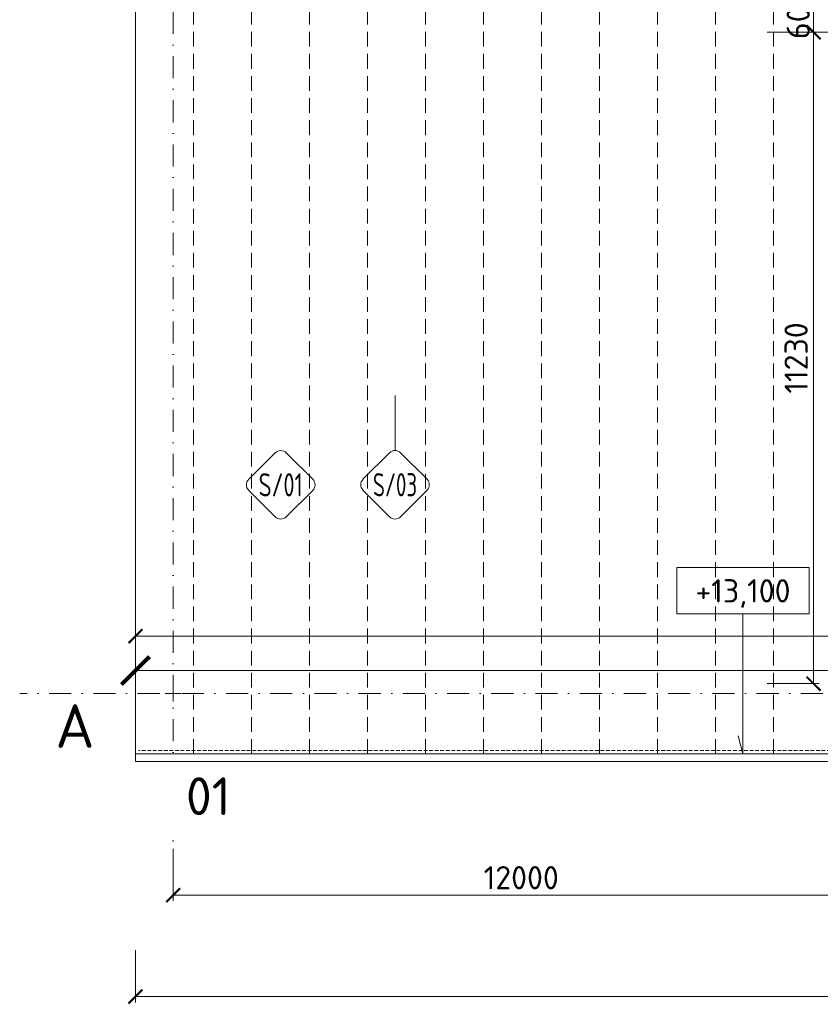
# Model space of a CAD drawing. Header units: millimetres. Extents: x -916886 to 3713765, y -2985421 to 1675785.
# Tile 84 of 256: x -2645 to 11155, y 144642 to 161616. Entities that reach past the tile are written whole.
import ezdxf
from ezdxf.enums import TextEntityAlignment as Align

# ---------------------------------------------------------------- set-up
doc = ezdxf.new("R2010")
doc.units = ezdxf.units.MM
for name, pattern in [('CENTERX2', [101.6, 63.5, -12.7, 12.7, -12.7]), ('DASHDOT', [25.4, 12.7, -6.35, 0, -6.35]), ('DASHED', [19.05, 12.7, -6.35]), ('HIDDEN', [9.525, 6.35, -3.175]), ('ČÁRKOVANÁ', [19.05, 12.7, -6.35])]:
    doc.linetypes.add(name, pattern=pattern)
doc.layers.get('Defpoints').update_dxf_attribs({"color": 8})
for name, color, linetype, lineweight in [('A99_N_kce-pod', 7, 'DASHED', 20), ('A99_N_kce-pohl', 1, 'Continuous', 9), ('A99_N_koty-200', 5, 'Continuous', 5), ('A99_N_koty-200 @ 1', 5, 'Continuous', 5), ('A99_N_koty-200 @ 10', 5, 'Continuous', 5), ('A99_N_koty-200 @ 100', 5, 'Continuous', 5), ('A99_N_koty-200 @ 200', 5, 'Continuous', 5), ('A99_N_koty-200 @ 250 (1)', 5, 'Continuous', 5), ('A99_N_koty-200 @ 250 (2)', 5, 'Continuous', 5), ('A99_N_koty-200 @ 400', 5, 'Continuous', 5), ('A99_N_koty-vysk', 160, 'Continuous', 9), ('A99_N_txt-popis-200', 240, 'Continuous', 5), ('A99_N_znaceni 200', 5, 'Continuous', 5), ('A99_S_koty-200', 160, 'Continuous', 5), ('A99_S_osy', 1, 'CENTERX2', 5)]:
    doc.layers.add(name, color=color, linetype=linetype, lineweight=lineweight)
doc.styles.add('A99_kota', font='isocpeur.ttf', dxfattribs={"height": 2})
doc.styles.add('A99_popis', font='isocpeur.ttf')
doc.styles.add('ad_popis 100', font='isocpeur.ttf', dxfattribs={"height": 200})
doc.dimstyles.new('A99_kota_200 new', dxfattribs={"dimscale": 200, "dimtxt": 2, "dimasz": 1.2, "dimexe": 0.5, "dimexo": 1.5, "dimgap": 0.5, "dimtad": 1, "dimdec": 0, "dimzin": 3, "dimdsep": 46, "dimtxsty": 'A99_kota', "dimblk": 'ARCHTICK', "dimcen": 2.5, "dimazin": 2, "dimtfac": 0.75, "dimtdec": 0, "dimtix": 1, "dimtmove": 2, "dimatfit": 0, "dimfxl": 0, "dimtolj": 1, "dimtzin": 0, "dimlwd": 5, "dimlwe": 5, "dimarcsym": 0})

# ---------------------------------------------------------------- blocks, each defined once
blk = doc.blocks.new('_ArchTick')
at = {"color": 0, "linetype": 'ByBlock', "const_width": 0.15}
blk.add_lwpolyline([(-0.5, -0.5), (0.5, 0.5)], dxfattribs=at)
blk = doc.blocks.new('*D211')
at = {"layer": 'A99_N_koty-200', "color": 0, "linetype": 'Continuous', "lineweight": 5, "ltscale": 10, "transparency": 16777216}
for p, q in [((0, 147325), (0, 146425)), ((12000, 147325), (12000, 146425)), ((12000, 146525), (0, 146525))]:
    blk.add_line(p, q, dxfattribs=at)
at = {"layer": 'Defpoints', "color": 0, "linetype": 'Continuous', "lineweight": 5, "ltscale": 10, "transparency": 16777216}
for p in [(0, 149400), (12000, 149400), (0, 146525)]:
    blk.add_point(p, dxfattribs=at)
at = {"layer": 'A99_N_koty-200', "color": 0, "linetype": 'Continuous', "lineweight": 5, "ltscale": 10, "transparency": 16777216, "xscale": 240, "yscale": 240, "zscale": 240, "rotation": 180}
blk.add_blockref('_ArchTick', (0, 146525), dxfattribs=at)
at = {"layer": 'A99_N_koty-200', "color": 0, "linetype": 'Continuous', "lineweight": 5, "ltscale": 10, "transparency": 16777216, "xscale": 240, "yscale": 240, "zscale": 240}
blk.add_blockref('_ArchTick', (12000, 146525), dxfattribs=at)
at = {"layer": 'A99_N_koty-200', "color": 0, "linetype": 'Continuous', "ltscale": 10, "transparency": 16777216, "insert": (6000, 146825), "char_height": 400, "attachment_point": 5, "style": 'A99_kota'}
blk.add_mtext('\\A1;12000', dxfattribs=at)
blk = doc.blocks.new('*D223')
at = {"layer": 'A99_N_koty-200', "color": 0, "linetype": 'Continuous', "lineweight": 5, "ltscale": 10, "transparency": 16777216}
for p, q in [((-650, 145575), (-650, 144675)), ((138876, 145575), (138876, 144675)), ((138876, 144775), (-650, 144775))]:
    blk.add_line(p, q, dxfattribs=at)
at = {"layer": 'Defpoints', "color": 0, "linetype": 'Continuous', "lineweight": 5, "ltscale": 10, "transparency": 16777216}
for p in [(-650, 148705), (138876, 148705), (-650, 144775)]:
    blk.add_point(p, dxfattribs=at)
at = {"layer": 'A99_N_koty-200', "color": 0, "linetype": 'Continuous', "lineweight": 5, "ltscale": 10, "transparency": 16777216, "xscale": 240, "yscale": 240, "zscale": 240, "rotation": 180}
blk.add_blockref('_ArchTick', (-650, 144775), dxfattribs=at)
at = {"layer": 'A99_N_koty-200', "color": 0, "linetype": 'Continuous', "lineweight": 5, "ltscale": 10, "transparency": 16777216, "xscale": 240, "yscale": 240, "zscale": 240}
blk.add_blockref('_ArchTick', (138876, 144775), dxfattribs=at)
at = {"layer": 'A99_N_koty-200', "color": 0, "linetype": 'Continuous', "ltscale": 10, "transparency": 16777216, "insert": (69113, 145075), "char_height": 400, "attachment_point": 5, "style": 'A99_kota'}
blk.add_mtext('\\A1;139526', dxfattribs=at)
blk = doc.blocks.new('*D3125')
at = {"layer": 'A99_N_koty-200', "color": 0, "linetype": 'Continuous', "lineweight": 5, "ltscale": 10, "transparency": 16777216}
for p, q in [((-650, 150190), (-650, 151090)), ((30000, 150190), (30000, 151090)), ((-650, 150990), (30000, 150990))]:
    blk.add_line(p, q, dxfattribs=at)
at = {"layer": 'Defpoints', "color": 0, "linetype": 'Continuous', "lineweight": 0, "ltscale": 10, "transparency": 16777216}
for p in [(30000, 150990), (-650, 148960), (30000, 148920)]:
    blk.add_point(p, dxfattribs=at)
at = {"layer": 'A99_N_koty-200', "color": 0, "linetype": 'Continuous', "lineweight": 5, "ltscale": 10, "transparency": 16777216, "xscale": 240, "yscale": 240, "zscale": 240, "rotation": 180}
blk.add_blockref('_ArchTick', (-650, 150990), dxfattribs=at)
at = {"layer": 'A99_N_koty-200', "color": 0, "linetype": 'Continuous', "lineweight": 5, "ltscale": 10, "transparency": 16777216, "xscale": 240, "yscale": 240, "zscale": 240}
blk.add_blockref('_ArchTick', (30000, 150990), dxfattribs=at)
at = {"layer": 'A99_N_koty-200', "color": 0, "linetype": 'Continuous', "ltscale": 10, "transparency": 16777216, "insert": (14675, 151290), "char_height": 400, "attachment_point": 5, "style": 'A99_kota'}
blk.add_mtext('\\A1;30650', dxfattribs=at)
blk = doc.blocks.new('*D3126')
at = {"layer": 'A99_N_koty-200', "color": 0, "linetype": 'Continuous', "lineweight": 5, "ltscale": 10, "transparency": 16777216}
for p, q in [((-650, 149995), (-650, 150445)), ((-650, 150395), (30000, 150395)), ((30000, 149995), (30000, 150445))]:
    blk.add_line(p, q, dxfattribs=at)
at = {"layer": 'Defpoints', "color": 0, "linetype": 'Continuous', "lineweight": 0, "ltscale": 10, "transparency": 16777216}
for p in [(30000, 150395), (-650, 148960), (30000, 148920)]:
    blk.add_point(p, dxfattribs=at)
at = {"layer": 'A99_N_koty-200', "color": 0, "linetype": 'Continuous', "lineweight": 5, "ltscale": 10, "transparency": 16777216, "xscale": 120, "yscale": 120, "zscale": 120, "rotation": 180}
blk.add_blockref('_ArchTick', (-650, 150395), dxfattribs=at)
at = {"layer": 'A99_N_koty-200', "color": 0, "linetype": 'Continuous', "lineweight": 5, "ltscale": 10, "transparency": 16777216, "xscale": 120, "yscale": 120, "zscale": 120}
blk.add_blockref('_ArchTick', (30000, 150395), dxfattribs=at)
at = {"layer": 'A99_N_koty-200', "color": 0, "linetype": 'Continuous', "ltscale": 10, "transparency": 16777216, "insert": (14675, 150545), "char_height": 200, "attachment_point": 5, "style": 'A99_kota'}
blk.add_mtext('\\A1;30650', dxfattribs=at)
blk = doc.blocks.new('*D3127')
at = {"layer": 'A99_N_koty-200', "color": 0, "linetype": 'Continuous', "lineweight": 5, "ltscale": 10, "transparency": 16777216}
for p, q in [((-650, 150391), (-650, 150396)), ((-650, 150395), (30000, 150395)), ((30000, 150391), (30000, 150396))]:
    blk.add_line(p, q, dxfattribs=at)
at = {"layer": 'Defpoints', "color": 0, "linetype": 'Continuous', "lineweight": 0, "ltscale": 10, "transparency": 16777216}
for p in [(30000, 150395), (-650, 148960), (30000, 148920)]:
    blk.add_point(p, dxfattribs=at)
at = {"layer": 'A99_N_koty-200', "color": 0, "linetype": 'Continuous', "lineweight": 5, "ltscale": 10, "transparency": 16777216, "xscale": 1.2, "yscale": 1.2, "zscale": 1.2, "rotation": 180}
blk.add_blockref('_ArchTick', (-650, 150395), dxfattribs=at)
at = {"layer": 'A99_N_koty-200', "color": 0, "linetype": 'Continuous', "lineweight": 5, "ltscale": 10, "transparency": 16777216, "xscale": 1.2, "yscale": 1.2, "zscale": 1.2}
blk.add_blockref('_ArchTick', (30000, 150395), dxfattribs=at)
at = {"layer": 'A99_N_koty-200', "color": 0, "linetype": 'Continuous', "ltscale": 10, "transparency": 16777216, "insert": (14675, 150396), "char_height": 2, "attachment_point": 5, "style": 'A99_kota'}
blk.add_mtext('\\A1;30650', dxfattribs=at)
blk = doc.blocks.new('*D3128')
at = {"layer": 'A99_N_koty-200', "color": 0, "linetype": 'Continuous', "lineweight": 5, "ltscale": 10, "transparency": 16777216}
for p, q in [((-650, 149560), (-650, 150595)), ((30000, 149520), (30000, 150595)), ((-650, 150395), (30000, 150395))]:
    blk.add_line(p, q, dxfattribs=at)
at = {"layer": 'Defpoints', "color": 0, "linetype": 'Continuous', "lineweight": 0, "ltscale": 10, "transparency": 16777216}
for p in [(30000, 150395), (-650, 148960), (30000, 148920)]:
    blk.add_point(p, dxfattribs=at)
at = {"layer": 'A99_N_koty-200', "color": 0, "linetype": 'Continuous', "lineweight": 5, "ltscale": 10, "transparency": 16777216, "xscale": 480, "yscale": 480, "zscale": 480, "rotation": 180}
blk.add_blockref('_ArchTick', (-650, 150395), dxfattribs=at)
at = {"layer": 'A99_N_koty-200', "color": 0, "linetype": 'Continuous', "lineweight": 5, "ltscale": 10, "transparency": 16777216, "xscale": 480, "yscale": 480, "zscale": 480}
blk.add_blockref('_ArchTick', (30000, 150395), dxfattribs=at)
at = {"layer": 'A99_N_koty-200', "color": 0, "linetype": 'Continuous', "ltscale": 10, "transparency": 16777216, "insert": (14675, 150995), "char_height": 800, "attachment_point": 5, "style": 'A99_kota'}
blk.add_mtext('\\A1;30650', dxfattribs=at)
blk = doc.blocks.new('*D3129')
at = {"layer": 'A99_N_koty-200', "color": 0, "linetype": 'Continuous', "lineweight": 5, "ltscale": 10, "transparency": 16777216}
for p, q in [((-650, 150355), (-650, 150400)), ((-650, 150395), (30000, 150395)), ((30000, 150355), (30000, 150400))]:
    blk.add_line(p, q, dxfattribs=at)
at = {"layer": 'Defpoints', "color": 0, "linetype": 'Continuous', "lineweight": 0, "ltscale": 10, "transparency": 16777216}
for p in [(30000, 150395), (-650, 148960), (30000, 148920)]:
    blk.add_point(p, dxfattribs=at)
at = {"layer": 'A99_N_koty-200', "color": 0, "linetype": 'Continuous', "lineweight": 5, "ltscale": 10, "transparency": 16777216, "xscale": 12, "yscale": 12, "zscale": 12, "rotation": 180}
blk.add_blockref('_ArchTick', (-650, 150395), dxfattribs=at)
at = {"layer": 'A99_N_koty-200', "color": 0, "linetype": 'Continuous', "lineweight": 5, "ltscale": 10, "transparency": 16777216, "xscale": 12, "yscale": 12, "zscale": 12}
blk.add_blockref('_ArchTick', (30000, 150395), dxfattribs=at)
at = {"layer": 'A99_N_koty-200', "color": 0, "linetype": 'Continuous', "ltscale": 10, "transparency": 16777216, "insert": (14675, 150410), "char_height": 20, "attachment_point": 5, "style": 'A99_kota'}
blk.add_mtext('\\A1;30650', dxfattribs=at)
blk = doc.blocks.new('*D3130')
at = {"layer": 'A99_N_koty-200', "color": 0, "linetype": 'Continuous', "lineweight": 5, "ltscale": 10, "transparency": 16777216}
for p, q in [((-650, 149395), (-650, 150520)), ((-650, 150395), (30000, 150395)), ((30000, 149395), (30000, 150520))]:
    blk.add_line(p, q, dxfattribs=at)
at = {"layer": 'Defpoints', "color": 0, "linetype": 'Continuous', "lineweight": 0, "ltscale": 10, "transparency": 16777216}
for p in [(30000, 150395), (-650, 148960), (30000, 148920)]:
    blk.add_point(p, dxfattribs=at)
at = {"layer": 'A99_N_koty-200', "color": 0, "linetype": 'Continuous', "lineweight": 5, "ltscale": 10, "transparency": 16777216, "xscale": 300, "yscale": 300, "zscale": 300, "rotation": 180}
blk.add_blockref('_ArchTick', (-650, 150395), dxfattribs=at)
at = {"layer": 'A99_N_koty-200', "color": 0, "linetype": 'Continuous', "lineweight": 5, "ltscale": 10, "transparency": 16777216, "xscale": 300, "yscale": 300, "zscale": 300}
blk.add_blockref('_ArchTick', (30000, 150395), dxfattribs=at)
at = {"layer": 'A99_N_koty-200', "color": 0, "linetype": 'Continuous', "ltscale": 10, "transparency": 16777216, "insert": (14675, 150770), "char_height": 500, "attachment_point": 5, "style": 'A99_kota'}
blk.add_mtext('\\A1;30650', dxfattribs=at)
blk = doc.blocks.new('*D3131')
at = {"layer": 'A99_N_koty-200', "color": 0, "linetype": 'Continuous', "lineweight": 5, "ltscale": 10, "transparency": 16777216}
for p, q in [((-650, 149395), (-650, 150520)), ((-650, 150395), (30000, 150395)), ((30000, 149395), (30000, 150520))]:
    blk.add_line(p, q, dxfattribs=at)
at = {"layer": 'Defpoints', "color": 0, "linetype": 'Continuous', "lineweight": 0, "ltscale": 10, "transparency": 16777216}
for p in [(30000, 150395), (-650, 148960), (30000, 148920)]:
    blk.add_point(p, dxfattribs=at)
at = {"layer": 'A99_N_koty-200', "color": 0, "linetype": 'Continuous', "lineweight": 5, "ltscale": 10, "transparency": 16777216, "xscale": 300, "yscale": 300, "zscale": 300, "rotation": 180}
blk.add_blockref('_ArchTick', (-650, 150395), dxfattribs=at)
at = {"layer": 'A99_N_koty-200', "color": 0, "linetype": 'Continuous', "lineweight": 5, "ltscale": 10, "transparency": 16777216, "xscale": 300, "yscale": 300, "zscale": 300}
blk.add_blockref('_ArchTick', (30000, 150395), dxfattribs=at)
at = {"layer": 'A99_N_koty-200', "color": 0, "linetype": 'Continuous', "ltscale": 10, "transparency": 16777216, "insert": (14675, 150770), "char_height": 500, "attachment_point": 5, "style": 'A99_kota'}
blk.add_mtext('\\A1;30650', dxfattribs=at)
blk = doc.blocks.new('*D393')
at = {"layer": 'A99_N_koty-200', "color": 0, "linetype": 'Continuous', "lineweight": 5, "ltscale": 0.5, "transparency": 16777216}
for p, q in [((11838, 162000), (10938, 162000)), ((11038, 162000), (11038, 161400)), ((10238, 161400), (11138, 161400))]:
    blk.add_line(p, q, dxfattribs=at)
at = {"layer": 'Defpoints', "color": 0, "linetype": 'Continuous', "lineweight": 5, "ltscale": 0.5, "transparency": 16777216}
for p in [(12400, 162000), (-200, 161400), (11038, 161400)]:
    blk.add_point(p, dxfattribs=at)
at = {"layer": 'A99_N_koty-200', "color": 0, "linetype": 'Continuous', "lineweight": 5, "ltscale": 0.5, "transparency": 16777216, "xscale": 240, "yscale": 240, "zscale": 240}
for p, rotation in [((11038, 162000), 90), ((11038, 161400), 270)]:
    blk.add_blockref('_ArchTick', p, dxfattribs=dict(at, rotation=rotation))
at = {"layer": 'A99_N_koty-200', "color": 0, "linetype": 'Continuous', "lineweight": 5, "ltscale": 0.5, "transparency": 16777216, "insert": (10774, 161700), "char_height": 400, "attachment_point": 5, "rotation": 90, "style": 'A99_kota'}
blk.add_mtext('\\A1;600', dxfattribs=at)
blk = doc.blocks.new('*D394')
at = {"layer": 'A99_N_koty-200', "color": 0, "linetype": 'Continuous', "lineweight": 5, "ltscale": 0.5, "transparency": 16777216}
for p, q in [((11838, 161400), (10938, 161400)), ((11038, 161400), (11038, 150170)), ((10238, 150170), (11138, 150170))]:
    blk.add_line(p, q, dxfattribs=at)
at = {"layer": 'Defpoints', "color": 0, "linetype": 'Continuous', "lineweight": 5, "ltscale": 0.5, "transparency": 16777216}
for p in [(12400, 161400), (-200, 150170), (11038, 150170)]:
    blk.add_point(p, dxfattribs=at)
at = {"layer": 'A99_N_koty-200', "color": 0, "linetype": 'Continuous', "lineweight": 5, "ltscale": 0.5, "transparency": 16777216, "xscale": 240, "yscale": 240, "zscale": 240}
for p, rotation in [((11038, 161400), 90), ((11038, 150170), 270)]:
    blk.add_blockref('_ArchTick', p, dxfattribs=dict(at, rotation=rotation))
at = {"layer": 'A99_N_koty-200', "color": 0, "linetype": 'Continuous', "lineweight": 5, "ltscale": 0.5, "transparency": 16777216, "insert": (10738, 155785), "char_height": 400, "attachment_point": 5, "rotation": 90, "style": 'A99_kota'}
blk.add_mtext('\\A1;11230', dxfattribs=at)
blk = doc.blocks.new('*U95')
at = {"color": 0, "linetype": 'ByBlock'}
for p, q in [((5.7, -4), (5.7, -16.063)), ((5.7, -16.063), (5.286, -14.517))]:
    blk.add_line(p, q, dxfattribs=at)
blk.add_lwpolyline([(0, -4), (11.4, -4), (11.4, 0), (0, 0)], close=True, dxfattribs=at)
at = {"color": 0, "linetype": 'ByBlock', "style": 'A99_kota'}
for tag, p in [('VYSKA', (5.7, -2.241)), ('VYSKA_POPIS1', (5.7, -6.041)), ('VYSKA_POPIS2', (5.9, -9.541)), ('VYSKA_POPIS3', (5.9, -13.041))]:
    blk.add_attdef(tag, text='', height=2, dxfattribs=at).set_placement(p, align=Align.MIDDLE)
blk = doc.blocks.new('*U99')
at = {"color": 0}
for p, q in [((0, 4.44), (0, 11.52)), ((-0.72, 4.14), (-4.15, 0.71)), ((4.14, 0.71), (0.71, 4.14)), ((-4.15, -0.72), (-0.72, -4.15)), ((0.71, -4.15), (4.14, -0.72))]:
    blk.add_line(p, q, dxfattribs=at)
for centre, start, end in [((0, 3.42), 45, 135), ((-3.43, 0), 135, 225), ((3.42, 0), 315, 45), ((0, -3.43), 225, 315)]:
    blk.add_arc(centre, 1.01, start, end, dxfattribs=at)
at = {"color": 0, "linetype": 'ByBlock', "style": 'A99_popis', "width": 0.953108}
blk.add_attdef('SKLADBA', text='', height=3, rotation=0.0103, dxfattribs=at).set_placement((-2.86, -1.51), (2.86, -1.5), align=Align.FIT)
blk = doc.blocks.new('*U93')
at = {"color": 0}
for p, q in [((-0.72, 4.14), (-4.15, 0.71)), ((4.14, 0.71), (0.71, 4.14)), ((-4.15, -0.72), (-0.72, -4.15)), ((0.71, -4.15), (4.14, -0.72))]:
    blk.add_line(p, q, dxfattribs=at)
for centre, start, end in [((0, 3.42), 45, 135), ((-3.43, 0), 135, 225), ((3.42, 0), 315, 45), ((0, -3.43), 225, 315)]:
    blk.add_arc(centre, 1.01, start, end, dxfattribs=at)
at = {"color": 0, "linetype": 'ByBlock', "style": 'A99_popis', "width": 0.953108}
blk.add_attdef('SKLADBA', text='', height=3, rotation=0.0103, dxfattribs=at).set_placement((-2.86, -1.51), (2.86, -1.5), align=Align.FIT)
blk = doc.blocks.new('*U4764')
at = {"layer": 'A99_N_koty-200 @ 1', "linetype": 'Continuous', "ltscale": 10}
dim = blk.add_linear_dim(base=(30000, 150395), p1=(-650, 148960), p2=(30000, 148920), dimstyle='A99_kota_200 new', override={"dimscale": 1, "dimtix": 1, "dimtofl": 1, "dimtmove": 2, "dimatfit": 3}, dxfattribs=at)
dim.commit()
dim.dimension.update_dxf_attribs({"geometry": '*D3127', "text_midpoint": (14675, 150396.5)})
at = {"layer": 'A99_N_koty-200 @ 10', "linetype": 'Continuous', "ltscale": 10}
dim = blk.add_linear_dim(base=(30000, 150395), p1=(-650, 148960), p2=(30000, 148920), dimstyle='A99_kota_200 new', override={"dimscale": 10, "dimtix": 1, "dimtofl": 1, "dimtmove": 2, "dimatfit": 3}, dxfattribs=at)
dim.commit()
dim.dimension.update_dxf_attribs({"geometry": '*D3129', "text_midpoint": (14675, 150410)})
at = {"layer": 'A99_N_koty-200 @ 100', "linetype": 'Continuous', "ltscale": 10}
dim = blk.add_linear_dim(base=(30000, 150395), p1=(-650, 148960), p2=(30000, 148920), dimstyle='A99_kota_200 new', override={"dimscale": 100, "dimtix": 1, "dimtofl": 1, "dimtmove": 2, "dimatfit": 3}, dxfattribs=at)
dim.commit()
dim.dimension.update_dxf_attribs({"geometry": '*D3126', "text_midpoint": (14675, 150545)})
at = {"layer": 'A99_N_koty-200 @ 200', "linetype": 'Continuous', "ltscale": 10}
dim = blk.add_linear_dim(base=(30000, 150990), p1=(-650, 148960), p2=(30000, 148920), dimstyle='A99_kota_200 new', override={"dimscale": 200, "dimtix": 1, "dimtofl": 1, "dimtmove": 2, "dimatfit": 3}, dxfattribs=at)
dim.commit()
dim.dimension.update_dxf_attribs({"geometry": '*D3125', "text_midpoint": (14675, 151290)})
at = {"layer": 'A99_N_koty-200 @ 250 (1)', "linetype": 'Continuous', "ltscale": 10}
dim = blk.add_linear_dim(base=(30000, 150395), p1=(-650, 148960), p2=(30000, 148920), dimstyle='A99_kota_200 new', override={"dimscale": 250, "dimtix": 1, "dimtofl": 1, "dimtmove": 2, "dimatfit": 3}, dxfattribs=at)
dim.commit()
dim.dimension.update_dxf_attribs({"geometry": '*D3131', "text_midpoint": (14675, 150770)})
at = {"layer": 'A99_N_koty-200 @ 250 (2)', "linetype": 'Continuous', "ltscale": 10}
dim = blk.add_linear_dim(base=(30000, 150395), p1=(-650, 148960), p2=(30000, 148920), dimstyle='A99_kota_200 new', override={"dimscale": 250, "dimtix": 1, "dimtofl": 1, "dimtmove": 2, "dimatfit": 3}, dxfattribs=at)
dim.commit()
dim.dimension.update_dxf_attribs({"geometry": '*D3130', "text_midpoint": (14675, 150770)})
at = {"layer": 'A99_N_koty-200 @ 400', "linetype": 'Continuous', "ltscale": 10}
dim = blk.add_linear_dim(base=(30000, 150395), p1=(-650, 148960), p2=(30000, 148920), dimstyle='A99_kota_200 new', override={"dimscale": 400, "dimtix": 1, "dimtofl": 1, "dimtmove": 2, "dimatfit": 3}, dxfattribs=at)
dim.commit()
dim.dimension.update_dxf_attribs({"geometry": '*D3128', "text_midpoint": (14675, 150995)})

msp = doc.modelspace()

# ---------------------------------------------------------------- linework, layer by layer
at = {"layer": 'A99_N_kce-pod', "linetype": 'HIDDEN', "lineweight": 5, "ltscale": 10}
msp.add_lwpolyline([(138875.5, 149020), (-600, 149020)], dxfattribs=at)
at = {"layer": 'A99_N_kce-pohl', "linetype": 'Continuous', "ltscale": 25}
msp.add_lwpolyline([(7180, 174440), (-650, 174440), (-650, 148960), (138875, 148960), (138875, 176350)], dxfattribs=at)
at = {"layer": 'A99_N_kce-pohl', "color": 30, "linetype": 'ČÁRKOVANÁ', "lineweight": 5, "ltscale": 20, "true_color": 0xff6e3d}
for points in [[(-650, 148960), (-650, 148960), (-650, 174380)], [(350, 148960), (350, 148960), (350, 174380)], [(1350, 148960), (1350, 148960), (1350, 174380)], [(2350, 148960), (2350, 148960), (2350, 174380)], [(3350, 148960), (3350, 148960), (3350, 174380)], [(4350, 148960), (4350, 148960), (4350, 174380)], [(5350, 148960), (5350, 148960), (5350, 174380)], [(6350, 148960), (6350, 148960), (6350, 174380)], [(7350, 148960), (7350, 148960), (7350, 174380)], [(8350, 148960), (8350, 148960), (8350, 174145)], [(9350, 148960), (9350, 148960), (9350, 174145)], [(10350, 148960), (10350, 148960), (10350, 174145)]]:
    msp.add_lwpolyline(points, dxfattribs=at)
at = {"layer": 'A99_N_kce-pohl', "linetype": 'Continuous'}
msp.add_lwpolyline([(-650, 148830), (-650, 148960)], dxfattribs=at)
at = {"layer": 'A99_S_koty-200', "linetype": 'ByBlock', "lineweight": 5, "ltscale": 2}
for points in [[(0, 150135), (0, 149865)], [(-135, 150000), (135, 150000)]]:
    msp.add_lwpolyline(points, dxfattribs=at)
at = {"layer": 'A99_S_osy', "linetype": 'DASHDOT', "lineweight": 5, "ltscale": 30}
for points in [[(0, 146890), (0, 179060)], [(152950, 150000), (-2645, 150000)]]:
    msp.add_lwpolyline(points, dxfattribs=at)

# ---------------------------------------------------------------- block references
at = {"layer": 'A99_N_koty-vysk', "xscale": 200, "yscale": 200, "zscale": 200}
msp.add_blockref('*U95', (8682.5, 152172.5), dxfattribs=at).add_auto_attribs({'VYSKA': '+13,100'})
at = {"layer": 'A99_N_znaceni 200', "lineweight": 5}
ref = msp.add_blockref('*U99', (3825, 153600), dxfattribs=dict(at, xscale=133.3, yscale=133.3, zscale=133.3))
ref.add_attrib('SKLADBA', 'S/03', dxfattribs={"layer": '0', "color": 0, "linetype": 'ByBlock', "height": 400, "rotation": 0.01026, "style": 'A99_popis', "width": 0.657151}).set_placement((3443.3, 153399.3), (4205.6, 153399.4), align=Align.FIT)
ref = msp.add_blockref('*U93', (1855, 153598.4), dxfattribs=dict(at, xscale=133.3, yscale=133.3, zscale=133.3))
ref.add_attrib('SKLADBA', 'S/01', dxfattribs={"layer": '0', "color": 0, "linetype": 'ByBlock', "height": 400, "rotation": 0.01026, "style": 'A99_popis', "width": 0.705829}).set_placement((1473.3, 153397.7), (2235.6, 153397.8), align=Align.FIT)

# ---------------------------------------------------------------- texts
at = {"layer": 'A99_N_txt-popis-200', "color": 1, "lineweight": 0, "insert": (-2030, 149815), "char_height": 750, "attachment_point": 1, "style": 'ad_popis 100', "bg_fill": 3, "box_fill_scale": 1, "bg_fill_color": 256, "bg_fill_transparency": 0}
msp.add_mtext_dynamic_manual_height_columns('A', width=832.5, gutter_width=1000, heights=[0], dxfattribs=at)

# ---------------------------------------------------------------- dimensions: what is measured, and where the dimension line sits
at = {"layer": 'A99_N_koty-200 @ 200', "linetype": 'Continuous', "lineweight": 5, "ltscale": 0.5}
dim = msp.add_linear_dim(base=(11038.4, 161400), p1=(12400, 162000), p2=(-200, 161400), angle=90, dimstyle='A99_kota_200 new', override={"dimscale": 200, "dimtix": 0, "dimtofl": 1, "dimtmove": 2, "dimatfit": 0}, dxfattribs=at)
dim.commit()
dim.dimension.update_dxf_attribs({"geometry": '*D393', "text_midpoint": (10773.6, 161700), "dimtype": 128})
dim = msp.add_linear_dim(base=(11038.4, 150170), p1=(12400, 161400), p2=(-200, 150170), angle=90, dimstyle='A99_kota_200 new', override={"dimscale": 200, "dimtix": 0, "dimtofl": 1, "dimtmove": 2, "dimatfit": 0}, dxfattribs=at)
dim.commit()
dim.dimension.update_dxf_attribs({"geometry": '*D394', "text_midpoint": (10738.4, 155785)})

# ---------------------------------------------------------------- next in the draw order: texts
at = {"layer": 'A99_N_txt-popis-200', "color": 1, "lineweight": 0, "insert": (220, 148555), "char_height": 650, "attachment_point": 1, "style": 'ad_popis 100', "bg_fill": 2}
msp.add_mtext_dynamic_manual_height_columns('01', width=832.5, gutter_width=1000, heights=[0], dxfattribs=at)

# ---------------------------------------------------------------- next in the draw order: linework, layer by layer
at = {"layer": 'A99_N_kce-pohl', "linetype": 'Continuous'}
msp.add_lwpolyline([(138875, 148830), (-650, 148830)], dxfattribs=at)

# ---------------------------------------------------------------- next in the draw order: block references
at = {"layer": 'A99_N_koty-200', "color": 4, "linetype": 'Continuous', "lineweight": 0}
msp.add_blockref('*U4764', (0, 0), dxfattribs=at)

# ---------------------------------------------------------------- next in the draw order: dimensions: what is measured, and where the dimension line sits
at = {"layer": 'A99_N_koty-200 @ 200', "linetype": 'Continuous', "ltscale": 10}
for base, p1, p2, picture, middle in [((0, 146525), (12000, 149400), (0, 149400), '*D211', (6000, 146825)), ((-650, 144775), (138875.5457, 148705), (-650, 148705), '*D223', (69112.7728, 145075))]:
    dim = msp.add_linear_dim(base=base, p1=p1, p2=p2, angle=180, dimstyle='A99_kota_200 new', override={"dimscale": 200, "dimtix": 1, "dimtofl": 1, "dimtmove": 1, "dimatfit": 1}, dxfattribs=at)
    dim.commit()
    dim.dimension.update_dxf_attribs({"geometry": picture, "text_midpoint": middle})

doc.saveas('drawing.dxf')
